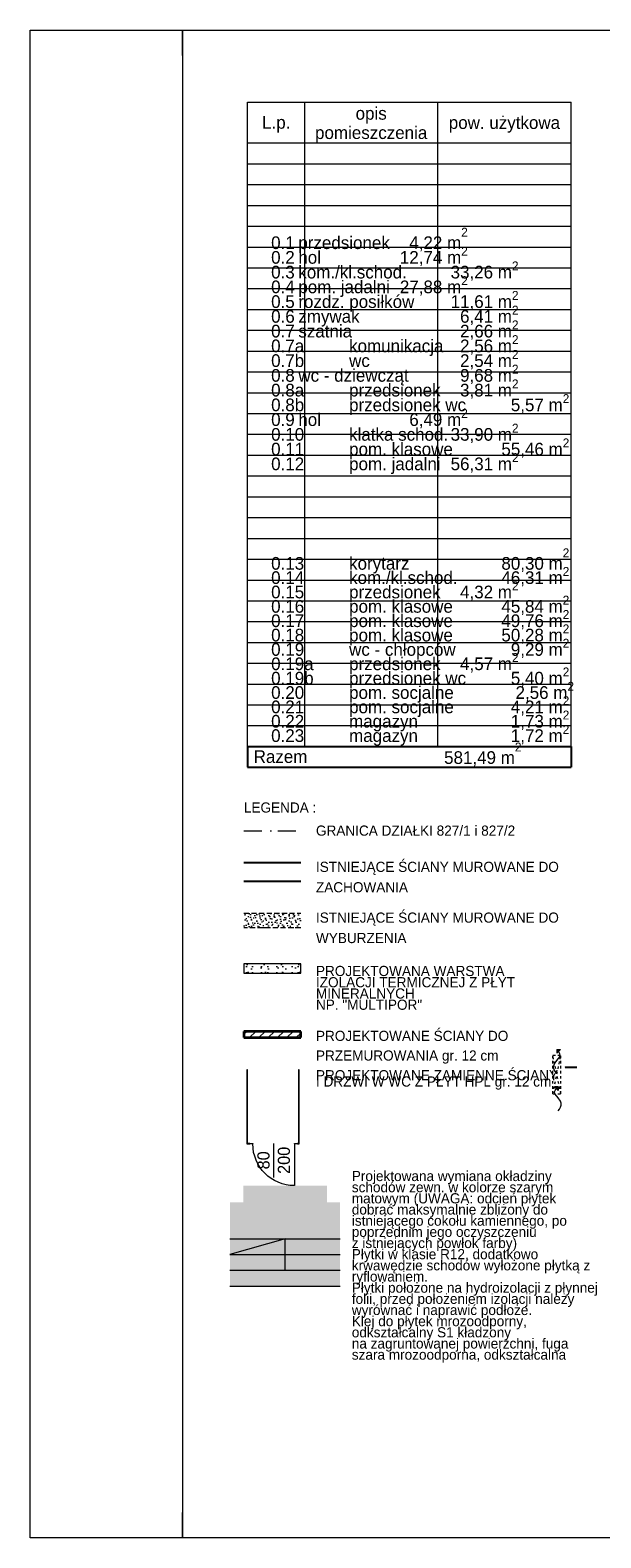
# Model space of a CAD drawing. Extents: x -145259 to -66341, y -2316 to 227384.
# Tile 1 of 143: x -145259 to -134017, y 37284 to 66984. Entities that reach past the tile are written whole.
import ezdxf

# ---------------------------------------------------------------- set-up
doc = ezdxf.new("R2010")
doc.units = 0
doc.header["$MEASUREMENT"] = 0
for name, pattern in [('Dot & Dashed', [670.277762, 352.777767, -176.388884, 0, -141.111112]), ('Hidden Line', [100, 50, -50]), ('Krawędzie ukryte', [150, 100, -50])]:
    doc.linetypes.add(name, pattern=pattern)
for name, color, linetype in [('A-Okna', 7, 'Continuous'), ('Arch ocieplenie', 7, 'Continuous'), ('Arch zmurowania', 7, 'Continuous'), ('Arch ściany działowe', 7, 'Continuous'), ('Drzwi ArchiCAD', 7, 'Continuous')]:
    doc.layers.add(name, color=color, linetype=linetype)
for name, color, linetype, lineweight in [('A-Okna_Nr_Pióra__21', 7, 'Continuous', 13), ('A-Okna_Nr_Pióra__5', 7, 'Continuous', 13), ('Arch drzwi_Nr_Pióra__5', 7, 'Continuous', 13), ('Arch ocieplenie_Nr_Pióra__21', 7, 'Continuous', 13), ('Arch opisy_Nr_Pióra__1', 7, 'Continuous', 25), ('Arch opisy_Nr_Pióra__21', 7, 'Continuous', 13), ('ARCH TABELA_Nr_Pióra__21', 7, 'Continuous', 13), ('Arch zmurowania_Nr_Pióra__21', 7, 'Continuous', 13), ('Arch zmurowania_Nr_Pióra__27', 7, 'Continuous', 35), ('Arch ściany działowe_Nr_Pióra__15', 214, 'Continuous', 25), ('Arch ściany działowe_Nr_Pióra__5', 7, 'Continuous', 13), ('Drzwi ArchiCAD_Nr_Pióra__5', 7, 'Continuous', 13), ('INWENT OPISY_Nr_Pióra__21', 7, 'Continuous', 13), ('INWENT.ŚCIANY_Nr_Pióra__1', 7, 'Continuous', 25), ('INWENT.ŚCIANY_Nr_Pióra__20', 1, 'Continuous', 20), ('Istniejące schody_Nr_Pióra__21', 7, 'Continuous', 13)]:
    doc.layers.add(name, color=color, linetype=linetype, lineweight=lineweight)
for name, color, linetype, lineweight, true_color in [('Arch okna_Nr_Pióra__82', 7, 'Continuous', 20, 0xaaaaaa), ('Arch wyburzenia_Nr_Pióra__2', 7, 'Continuous', 13, 0x7f7f7f), ('INWENT.ŚCIANY_Nr_Pióra__2', 7, 'Continuous', 13, 0x7f7f7f)]:
    doc.layers.add(name, color=color, linetype=linetype, lineweight=lineweight, true_color=true_color)
doc.styles.add('GENERATED_STYLE_4', font='txt')
doc.styles.add('GENERATED_STYLE_6', font='txt')
doc.styles.add('GENERATED_STYLE_7', font='txt')
doc.dimstyles.new('GENERATED_STYLE__10', dxfattribs={"dimtxt": 0.18, "dimasz": 7.6, "dimexe": 0.18, "dimexo": 0.0625, "dimgap": 0.09, "dimtad": 0, "dimtih": 1, "dimtoh": 1, "dimdec": 4, "dimzin": 0, "dimdsep": 46, "dimcen": 0.09, "dimadec": 0, "dimazin": 0, "dimtfac": 1, "dimtdec": 4, "dimtmove": 0, "dimatfit": 3, "dimldrblk": 'ARROWHEAD_0', "dimfxl": 0, "dimtolj": 1, "dimtzin": 0, "dimarcsym": 0})

# ---------------------------------------------------------------- blocks, each defined once
blk = doc.blocks.new('Ściana_1', base_point=(-141049, 47260))
at = {"layer": 'Arch zmurowania_Nr_Pióra__21', "linetype": 'Continuous'}
h = blk.add_hatch(dxfattribs=at)
h.set_pattern_fill('Common_Brick', color=256, style=0, pattern_type=2)
h.set_pattern_definition([(45, (0, 0), (-91.92388, 91.92388), [])])
h.paths.add_polyline_path([(-141049, 47140), (-139929, 47140), (-139929, 47260), (-141049, 47260)], flags=0)
at = {"layer": 'Arch zmurowania_Nr_Pióra__27', "linetype": 'Continuous'}
for p, q in [((-139929, 47260), (-141049, 47260)), ((-141049, 47260), (-141049, 47140)), ((-139929, 47140), (-139929, 47260)), ((-141049, 47140), (-139929, 47140))]:
    blk.add_line(p, q, dxfattribs=at)
blk = doc.blocks.new('Ściana_2', base_point=(-141049, 48590))
at = {"layer": 'Arch ocieplenie_Nr_Pióra__21', "linetype": 'Continuous'}
h = blk.add_hatch(dxfattribs=at)
h.set_pattern_fill('Structural_Concrete', color=256, style=0, pattern_type=2)
h.set_pattern_definition([(0, (0, 0), (0, 623.5383), [60, -300]), (0, (180, 311.8), (0, 623.5383), [60, -300]), (60, (0, 0), (-540, 311.7692), [60, -300]), (60, (360, 0), (-540, 311.7692), [60, -300]), (120, (60, 0), (540, 311.7692), [60, -300]), (120, (420, 0), (540, 311.7692), [60, -300]), (0, (0, 60), (0, 120), [0, -120, 0, -180.00001]), (45, (60, 60), (-84.85282, 84.85282), [0, -90, 0, -150.00001])])
h.paths.add_polyline_path([(-141049, 48410), (-139929, 48410), (-139929, 48590), (-141049, 48590)], flags=0)
for p, q in [((-139929, 48590), (-141049, 48590)), ((-141049, 48590), (-141049, 48410)), ((-139929, 48410), (-139929, 48590)), ((-141049, 48410), (-139929, 48410))]:
    blk.add_line(p, q, dxfattribs=at)
blk = doc.blocks.new('D1 Drzwi proste 14')
at = {"layer": 'Drzwi ArchiCAD_Nr_Pióra__5', "linetype": 'Continuous'}
for p, q in [((410, 0), (410, 820)), ((-410, 0), (-470, 0)), ((-470, 0), (-470, -10)), ((-470, 0), (-470, -10)), ((-410, -10), (-410, 0)), ((470, 0), (410, 0)), ((410, 0), (410, -10)), ((470, -10), (470, 0)), ((470, 0), (470, -10)), ((-470, -10), (-410, -10)), ((410, -10), (470, -10))]:
    blk.add_line(p, q, dxfattribs=at)
blk.add_arc((410, 0), 820, 90, 180, dxfattribs=at)
blk = doc.blocks.new('Ściana_33', base_point=(-139963, 45055))
at = {"layer": 'Arch ściany działowe_Nr_Pióra__15', "linetype": 'Continuous'}
for points in [[(-140990, 45055), (-140990, 45043), (-140933, 45043), (-140933, 45053), (-140933, 45055)], [(-139975, 45055), (-139993, 45055), (-139993, 45053), (-139993, 45043), (-139963, 45043)]]:
    blk.add_hatch(color=256, dxfattribs=at).paths.add_polyline_path(points, flags=0)
at = {"layer": 'Arch ściany działowe_Nr_Pióra__5', "linetype": 'Continuous'}
for p, q in [((-140990, 45055), (-140990, 45043)), ((-140990, 45043), (-140933, 45043)), ((-140933, 45055), (-140978, 45055)), ((-140933, 45053), (-140933, 45055)), ((-140933, 45043), (-140933, 45053)), ((-139993, 45053), (-139993, 45055)), ((-139975, 45055), (-139993, 45055)), ((-139993, 45043), (-139993, 45053)), ((-139993, 45043), (-139963, 45043))]:
    blk.add_line(p, q, dxfattribs=at)
at = {"layer": 'Drzwi ArchiCAD', "color": 8, "linetype": 'Continuous', "lineweight": 13, "true_color": 0x7f7f7f, "xscale": -1, "zscale": 1000, "rotation": -179.9999999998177}
blk.add_blockref('D1 Drzwi proste 14', (-140463, 45043), dxfattribs=at)
blk = doc.blocks.new('Ściana_34', base_point=(-140978, 46505))
at = {"layer": 'Arch ściany działowe_Nr_Pióra__15', "linetype": 'Continuous'}
blk.add_hatch(color=256, dxfattribs=at).paths.add_polyline_path([(-140990, 46505), (-140990, 45055), (-140978, 45055), (-140978, 46505)], flags=0)
at = {"layer": 'Arch ściany działowe_Nr_Pióra__5', "linetype": 'Continuous'}
for p, q in [((-140990, 46505), (-140990, 45055)), ((-140978, 46505), (-140990, 46505)), ((-140978, 45055), (-140978, 46505))]:
    blk.add_line(p, q, dxfattribs=at)
blk = doc.blocks.new('Ściana_35', base_point=(-139963, 46505))
at = {"layer": 'Arch ściany działowe_Nr_Pióra__15', "linetype": 'Continuous'}
blk.add_hatch(color=256, dxfattribs=at).paths.add_polyline_path([(-139975, 46505), (-139975, 45055), (-139963, 45043), (-139963, 46505)], flags=0)
at = {"layer": 'Arch ściany działowe_Nr_Pióra__5', "linetype": 'Continuous'}
for p, q in [((-139975, 46505), (-139975, 45055)), ((-139963, 46505), (-139975, 46505)), ((-139963, 45043), (-139963, 46505))]:
    blk.add_line(p, q, dxfattribs=at)
blk = doc.blocks.new('Krzywa_5', base_point=(-134860, 45699))
at = {"layer": 'A-Okna_Nr_Pióra__21', "linetype": 'Continuous'}
blk.add_hatch(color=256, dxfattribs=at).paths.add_polyline_path([(-134860, 46169), (-134860, 46099), (-134931, 46170)], flags=0)
for p, q in [((-134860, 46169), (-134931, 46170)), ((-134860, 46099), (-134931, 46170)), ((-134860, 46169), (-134860, 46099))]:
    blk.add_line(p, q, dxfattribs=at)
at = {"layer": 'A-Okna_Nr_Pióra__5', "linetype": 'Continuous', "flags": 128}
blk.add_lwpolyline([(-134860, 45699), (-134831, 45730), (-134810, 45765), (-134797, 45810), (-134800, 45848), (-134813, 45885), (-134860, 45949), (-134920, 46023), (-134927, 46055), (-134923, 46084), (-134895, 46134)], dxfattribs=at)
blk = doc.blocks.new('Krzywa_6', base_point=(-134884, 46435))
at = {"layer": 'A-Okna_Nr_Pióra__21', "linetype": 'Continuous'}
blk.add_hatch(color=256, dxfattribs=at).paths.add_polyline_path([(-134884, 46905), (-134814, 46906), (-134884, 46834)], flags=0)
for p, q in [((-134884, 46905), (-134814, 46906)), ((-134814, 46906), (-134884, 46834)), ((-134884, 46905), (-134884, 46834))]:
    blk.add_line(p, q, dxfattribs=at)
at = {"layer": 'A-Okna_Nr_Pióra__5', "linetype": 'Continuous', "flags": 128}
blk.add_lwpolyline([(-134884, 46435), (-134913, 46466), (-134935, 46501), (-134947, 46545), (-134944, 46584), (-134931, 46621), (-134884, 46685), (-134825, 46758), (-134818, 46790), (-134822, 46820), (-134849, 46870)], dxfattribs=at)
blk = doc.blocks.new('ARROWHEAD_0')
at = {"color": 0, "linetype": 'Continuous', "lineweight": 0}
for p, q in [((0, 0), (-1, 0)), ((0, -0.5), (0, 0.5))]:
    blk.add_line(p, q, dxfattribs=at)

msp = doc.modelspace()

# ---------------------------------------------------------------- hatches: boundary and pattern name
at = {"layer": 'Arch okna_Nr_Pióra__82', "linetype": 'Continuous', "lineweight": 0, "true_color": 0x555555}
msp.add_hatch(color=251, dxfattribs=at).paths.add_polyline_path([(-141322.6, 42243.4), (-139152.6, 42243.4), (-139152.6, 43893.4), (-139412.6, 43893.4), (-139412.6, 44223.4), (-141062.6, 44223.4), (-141062.6, 43893.4), (-141322.6, 43893.4)], flags=0)
at = {"layer": 'Arch wyburzenia_Nr_Pióra__2', "linetype": 'Continuous'}
h = msp.add_hatch(dxfattribs=at)
h.set_pattern_fill('Cut_Stone', color=256, style=0, pattern_type=2)
h.set_pattern_definition([(45, (0, 200), (-63.63961, 63.63961), [0, -60, 0, -90]), (110, (200, 200), (84.572336, 30.781813), [0, -44, 0, -76])])
h.paths.add_polyline_path([(-141048.8, 49299.8), (-139928.8, 49299.8), (-139928.8, 49589.8), (-141048.8, 49589.8)], flags=0)

# ---------------------------------------------------------------- linework, layer by layer
at = {"layer": 'A-Okna_Nr_Pióra__5', "linetype": 'Hidden Line'}
for p, q in [((-134963.2, 46030.5), (-134963.2, 46790.5)), ((-134963.2, 46790.5), (-134803.2, 46790.5)), ((-134803.2, 46030.5), (-134963.2, 46790.5)), ((-134963.2, 46030.5), (-134803.2, 46790.5)), ((-134803.2, 46030.5), (-134803.2, 46790.5)), ((-134963.2, 46030.5), (-134803.2, 46030.5))]:
    msp.add_line(p, q, dxfattribs=at)
at = {"layer": 'Arch drzwi_Nr_Pióra__5', "linetype": 'Continuous'}
msp.add_line((-140462.6, 45054.9), (-140462.6, 44384.9), dxfattribs=at)
at = {"layer": 'Arch opisy_Nr_Pióra__1', "linetype": 'Continuous'}
for p, q in [((-140976.1, 52869.9), (-140976.1, 52468.3)), ((-140976.1, 52869.9), (-134601.1, 52869.9)), ((-134601.1, 52871.7), (-134601.1, 52468.3)), ((-140976.1, 52468.3), (-134601.1, 52468.3))]:
    msp.add_line(p, q, dxfattribs=at)
at = {"layer": 'Arch opisy_Nr_Pióra__21', "linetype": 'Continuous'}
for p, q in [((-140976.1, 52869.9), (-140976.1, 65564.7)), ((-140976.1, 65564.7), (-134601.1, 65564.7)), ((-139851.1, 52869.9), (-139851.1, 65564.7)), ((-137226.1, 52869.9), (-137226.1, 65564.7)), ((-134601.1, 52869.9), (-134601.1, 65564.7)), ((-140976.1, 64761.7), (-134601.1, 64761.7)), ((-140976.1, 64351.7), (-134601.1, 64351.7)), ((-140976.1, 63941.7), (-134601.1, 63941.7)), ((-140976.1, 63531.7), (-134601.1, 63531.7)), ((-140976.1, 63121.7), (-134601.1, 63121.7)), ((-140976.1, 62711.7), (-134601.1, 62711.7)), ((-140976.1, 62301.7), (-134601.1, 62301.7)), ((-140976.1, 61891.7), (-134601.1, 61891.7)), ((-140976.1, 61481.7), (-134601.1, 61481.7)), ((-140976.1, 61071.7), (-134601.1, 61071.7)), ((-140976.1, 60661.7), (-134601.1, 60661.7)), ((-140976.1, 60251.7), (-134601.1, 60251.7)), ((-140976.1, 59841.7), (-134601.1, 59841.7)), ((-140976.1, 59431.7), (-134601.1, 59431.7)), ((-140976.1, 59021.7), (-134601.1, 59021.7)), ((-140976.1, 58611.7), (-134601.1, 58611.7)), ((-140976.1, 58201.7), (-134601.1, 58201.7)), ((-140976.1, 57791.7), (-134601.1, 57791.7)), ((-140976.1, 57381.7), (-134601.1, 57381.7)), ((-140976.1, 56971.7), (-134601.1, 56971.7)), ((-140976.1, 56561.7), (-134601.1, 56561.7)), ((-140976.1, 56151.7), (-134601.1, 56151.7)), ((-140976.1, 55741.7), (-134601.1, 55741.7)), ((-140976.1, 55331.7), (-134601.1, 55331.7)), ((-140976.1, 54921.7), (-134601.1, 54921.7)), ((-140976.1, 54511.7), (-134601.1, 54511.7)), ((-140976.1, 54101.7), (-134601.1, 54101.7)), ((-140976.1, 53693.4), (-134601.1, 53693.4)), ((-140976.1, 53283.4), (-134601.1, 53283.4)), ((-140976.1, 52871.7), (-134601.1, 52871.7)), ((-140976.1, 52869.9), (-134601.1, 52869.9))]:
    msp.add_line(p, q, dxfattribs=at)
at = {"layer": 'ARCH TABELA_Nr_Pióra__21', "linetype": 'Continuous'}
for p, q in [((-145258.7, 37283.6), (-145258.7, 66983.6)), ((-145258.7, 66983.6), (-70258.7, 66983.6)), ((-142258.7, 66983.6), (-142258.7, 37283.6)), ((-142258.7, 66483.6), (-142258.7, 66983.6)), ((-142258.7, 37283.6), (-142258.7, 37783.6)), ((-70258.7, 37283.6), (-145258.7, 37283.6))]:
    msp.add_line(p, q, dxfattribs=at)
at = {"layer": 'INWENT.ŚCIANY_Nr_Pióra__1', "linetype": 'Continuous'}
for p, q in [((-141048.8, 50589.8), (-139928.8, 50589.8)), ((-139928.8, 50209.8), (-141048.8, 50209.8))]:
    msp.add_line(p, q, dxfattribs=at)
at = {"layer": 'INWENT.ŚCIANY_Nr_Pióra__2', "linetype": 'Krawędzie ukryte'}
for p, q in [((-141048.8, 49589.8), (-139928.8, 49589.8)), ((-139928.8, 49299.8), (-141048.8, 49299.8))]:
    msp.add_line(p, q, dxfattribs=at)
at = {"layer": 'INWENT.ŚCIANY_Nr_Pióra__20', "linetype": 'Dot & Dashed'}
msp.add_line((-141048.8, 51209.8), (-139928.8, 51209.8), dxfattribs=at)
at = {"layer": 'Istniejące schody_Nr_Pióra__21', "linetype": 'Continuous'}
for p, q in [((-141322.6, 43173.4), (-139152.6, 43173.4)), ((-140237.6, 43173.4), (-141322.6, 42863.4)), ((-140237.6, 42553.4), (-140237.6, 43173.4)), ((-141322.6, 42863.4), (-139152.6, 42863.4)), ((-141322.6, 42553.4), (-139152.6, 42553.4)), ((-141322.6, 42243.4), (-139152.6, 42243.4))]:
    msp.add_line(p, q, dxfattribs=at)

# ---------------------------------------------------------------- block references
at = {"layer": 'A-Okna', "linetype": 'Continuous'}
for name, p in [('Krzywa_6', (-134884.3, 46434.5)), ('Krzywa_5', (-134859.9, 45698.6))]:
    msp.add_blockref(name, p, dxfattribs=at)
at = {"layer": 'Arch ocieplenie'}
msp.add_blockref('Ściana_2', (-141048.8, 48589.8), dxfattribs=at)
at = {"layer": 'Arch zmurowania'}
msp.add_blockref('Ściana_1', (-141048.8, 47260.4), dxfattribs=at)
at = {"layer": 'Arch ściany działowe'}
for name, p in [('Ściana_34', (-140977.6, 46504.9)), ('Ściana_35', (-139962.6, 46504.9)), ('Ściana_33', (-139962.6, 45054.9))]:
    msp.add_blockref(name, p, dxfattribs=at)

# ---------------------------------------------------------------- texts
at = {"layer": 'Arch drzwi_Nr_Pióra__5', "linetype": 'Continuous', "insert": (-140783.7, 44719.9), "char_height": 240, "width": 1346.334, "attachment_point": 2, "rotation": 90, "line_spacing_factor": 1.007146, "style": 'GENERATED_STYLE_7'}
msp.add_mtext('{80\\P200}', dxfattribs=at)
at = {"layer": 'Arch opisy_Nr_Pióra__1', "linetype": 'Continuous', "char_height": 250.009}
for s, insert, width, attachment_point, line_spacing_factor, style in [('{opis\\Ppomieszczenia}', (-138541.1, 64764.1), 2402.028, 8, 0.912199, 'GENERATED_STYLE_6'), ('{     0.1^Iprzedsionek^I  4,22 m\\A1{\\H0.7x;\\S2^  ;}^I\\P     0.2^Ihol^I^I12,74 m\\A1{\\H0.7x;\\S2^  ;}^I\\P     0.3^Ikom./kl.schod.^I33,26 m\\A1{\\H0.7x;\\S2^  ;}^I\\P     0.4^Ipom. jadalni^I27,88 m\\A1{\\H0.7x;\\S2^  ;}^I\\P     0.5^Irozdz. posiłków^I11,61 m\\A1{\\H0.7x;\\S2^  ;}^I\\P     0.6^Izmywak^I^I  6,41 m\\A1{\\H0.7x;\\S2^  ;}^I\\P     0.7^Iszatnia^I^I  2,66 m\\A1{\\H0.7x;\\S2^  ;}^I\\P     0.7a^Ikomunikacja^I  2,56 m\\A1{\\H0.7x;\\S2^  ;}^I\\P     0.7b^Iwc^I^I  2,54 m\\A1{\\H0.7x;\\S2^  ;}^I\\P     0.8^Iwc - dziewcząt^I  9,68 m\\A1{\\H0.7x;\\S2^  ;}^I\\P     0.8a^Iprzedsionek^I  3,81 m\\A1{\\H0.7x;\\S2^  ;}\\P     0.8b^Iprzedsionek wc^I  5,57 m\\A1{\\H0.7x;\\S2^  ;}^I\\P     0.9^Ihol^I^I  6,49 m\\A1{\\H0.7x;\\S2^  ;}^I\\P     0.10^Iklatka schod.^I33,90 m\\A1{\\H0.7x;\\S2^  ;}^I\\P     0.11^Ipom. klasowe^I55,46 m\\A1{\\H0.7x;\\S2^  ;}^I\\P     0.12^Ipom. jadalni^I56,31 m\\A1{\\H0.7x;\\S2^  ;}^I^I}', (-140976.1, 58229.8), 6402.5, 7, 0.489245, 'GENERATED_STYLE_4'), ('{     0.13^Ikorytarz^I^I80,30 m\\A1{\\H0.7x;\\S2^  ;}^I\\P     0.14^Ikom./kl.schod.^I46,31 m\\A1{\\H0.7x;\\S2^  ;}^I\\P     0.15^Iprzedsionek^I  4,32 m\\A1{\\H0.7x;\\S2^  ;}^I\\P     0.16^Ipom. klasowe^I45,84 m\\A1{\\H0.7x;\\S2^  ;}^I\\P     0.17^Ipom. klasowe^I49,76 m\\A1{\\H0.7x;\\S2^  ;}^I\\P     0.18^Ipom. klasowe^I50,28 m\\A1{\\H0.7x;\\S2^  ;}^I\\P     0.19^Iwc - chłopców^I  9,29 m\\A1{\\H0.7x;\\S2^  ;}^I\\P     0.19a^Iprzedsionek^I  4,57 m\\A1{\\H0.7x;\\S2^  ;}^I \\P     0.19b^Iprzedsionek wc^I  5,40 m\\A1{\\H0.7x;\\S2^  ;}^I\\P     0.20^Ipom. socjalne^I   2,56 m\\A1{\\H0.7x;\\S2^  ;}^I\\P     0.21^Ipom. socjalne^I  4,21 m\\A1{\\H0.7x;\\S2^  ;}^I\\P     0.22^Imagazyn^I^I  1,73 m\\A1{\\H0.7x;\\S2^  ;}^I\\P     0.23^Imagazyn^I^I  1,72 m\\A1{\\H0.7x;\\S2^  ;}^I^I}', (-140976.1, 52876.7), 6402.5, 7, 0.470878, 'GENERATED_STYLE_4')]:
    msp.add_mtext(s, dxfattribs=dict(at, insert=insert, width=width, attachment_point=attachment_point, line_spacing_factor=line_spacing_factor, style=style))
at = {"layer": 'Arch opisy_Nr_Pióra__1', "linetype": 'Continuous', "style": 'GENERATED_STYLE_6'}
for s, insert, char_height, attachment_point in [('{pow. użytkowa}', (-135916.1, 64962.4), 250.009, 8), ('{L.p.}', (-140411.1, 64966.9), 250.01, 8), ('{Razem}', (-140856.1, 52545), 250.01, 7), ('{ 581,49 m\\A1{\\H0.7x;\\S2^  ;}}', (-137197.4, 52482.7), 250.009, 7)]:
    msp.add_mtext(s, dxfattribs=dict(at, insert=insert, char_height=char_height, attachment_point=attachment_point))
at = {"layer": 'INWENT OPISY_Nr_Pióra__21', "linetype": 'Continuous', "char_height": 200, "attachment_point": 1, "style": 'GENERATED_STYLE_6'}
for s, insert in [('{LEGENDA :}', (-141048.8, 51770.4)), ('{GRANICA DZIAŁKI 827/1 i 827/2}', (-139628.8, 51315.4))]:
    msp.add_mtext(s, dxfattribs=dict(at, insert=insert))
at = {"layer": 'INWENT OPISY_Nr_Pióra__21', "linetype": 'Continuous', "char_height": 200, "width": 4861.522, "attachment_point": 1, "style": 'GENERATED_STYLE_6'}
for s, insert, line_spacing_factor in [('{ISTNIEJĄCE ŚCIANY MUROWANE DO ZACHOWANIA}', (-139628.8, 50601.8), 1.206619), ('{ISTNIEJĄCE ŚCIANY MUROWANE DO WYBURZENIA}', (-139628.8, 49601.8), 1.206619), ('{PROJEKTOWANA WARSTWA IZOLACJI TERMICZNEJ Z PŁYT MINERALNYCH  \\PNP. "MULTIPOR"}', (-139628.8, 48550.4), 0.664767), ('{PROJEKTOWANE ŚCIANY DO PRZEMUROWANIA gr. 12 cm}', (-139628.8, 47272.4), 1.16144), ('{PROJEKTOWANE ZAMIENNE ŚCIANY\\PI DRZWI W WC Z PŁYT HPL gr. 12 cm}', (-139628.8, 46497.1), 0.372797), ('{Projektowana wymiana okładziny schodów zewn. w kolorze szarym matowym (UWAGA: odcień płytek \\Pdobrać maksymalnie zbliżony do istniejącego cokołu kamiennego, po poprzednim jego oczyszczeniu \\Pz istniejących powłok farby)  \\PPłytki w klasie R12, dodatkowo krwawędzie schodów wyłożone płytką z ryflowaniem.\\PPłytki położone na hydroizolacji z płynnej folii, przed położeniem izolacji należy wyrównać i naprawić podłoże.\\PKlej do płytek mrozoodporny, odkształcalny S1 kładzony \\Pna zagruntowanej powierzchni, fuga szara mrozoodporna, odkształcalna}', (-138922.6, 44511.6), 0.659609)]:
    msp.add_mtext(s, dxfattribs=dict(at, insert=insert, line_spacing_factor=line_spacing_factor))

# ---------------------------------------------------------------- leaders
at = {"layer": 'Arch opisy_Nr_Pióra__21', "linetype": 'Continuous', "annotation_type": 0, "has_hookline": 1, "hookline_direction": 1, "text_width": 3222.9}
msp.add_leader([(-134720.5, 46556.6), (-134489.4, 46556.6)], dimstyle='GENERATED_STYLE__10', dxfattribs=at)

doc.saveas('drawing.dxf')
